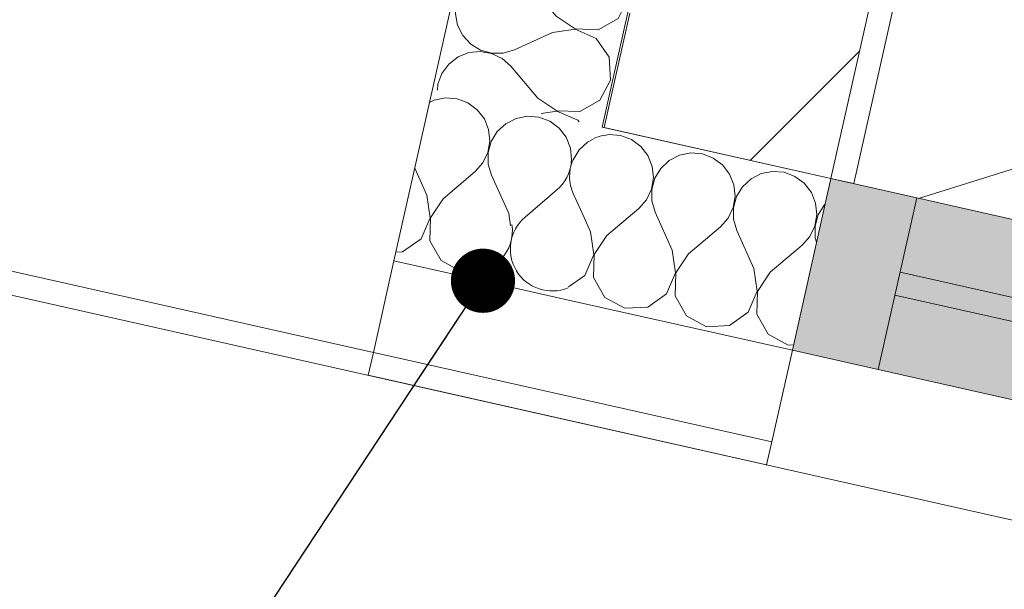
# Model space of a CAD drawing. Header units: millimetres. Extents: x -7145539 to -6664766, y 5874041 to 6141700.
# Tile 18 of 177: x -6941071 to -6940232, y 5892473 to 5892958. Entities that reach past the tile are written whole.
import ezdxf

# ---------------------------------------------------------------- set-up
doc = ezdxf.new("R2010")
doc.units = ezdxf.units.MM
doc.header["$MEASUREMENT"] = 0
for name, color, linetype, lineweight in [('0_Ном._пера__120', 7, 'Continuous', 0), ('АР-Стены_внешние_.АР_Ном._пера__1', 7, 'Continuous', 30), ('АР-Стены_внешние_.АР_Ном._пера__120', 7, 'Continuous', 15), ('АР-текст_наименование_Ном._пера__1', 7, 'Continuous', 0), ('АР-Чертеж-Размеры.АР_Ном._пера__1', 7, 'Continuous', 0), ('Окна Archicad_Ном._пера__1', 7, 'Continuous', 0), ('Окна Archicad_Ном._пера__120', 7, 'Continuous', 0)]:
    doc.layers.add(name, color=color, linetype=linetype, lineweight=lineweight)
for name, color, linetype in [('АР-Стены_внешние_.АР', 7, 'Continuous'), ('АР-Чертеж-Размеры.АР', 7, 'Continuous'), ('Окна Archicad', 7, 'Continuous')]:
    doc.layers.add(name, color=color, linetype=linetype)
doc.styles.add('РЎР“Р•РќР•Р\xa0Р\x98Р\xa0_РЎРўР\x98Р›Р¬_6', font='GOST_Common.ttf')
doc.dimstyles.new('СГЕНЕРИР_СТИЛЬ__10', dxfattribs={"dimtxt": 150, "dimasz": 142.5, "dimexe": 0.18, "dimexo": 10670.685182, "dimgap": 0, "dimtad": 1, "dimdec": 0, "dimzin": 0, "dimdsep": 46, "dimtxsty": 'РЎР“Р•РќР•Р\xa0Р\x98Р\xa0_РЎРўР\x98Р›Р¬_6', "dimblk": 'ARROWHEAD_6', "dimblk1": 'ARROWHEAD_6', "dimblk2": 'ARROWHEAD_6', "dimcen": 0.09, "dimclrd": 7, "dimclre": 7, "dimclrt": 7, "dimazin": 0, "dimtfac": 1, "dimtdec": 4, "dimtmove": 0, "dimatfit": 3, "dimfxl": 1, "dimtolj": 1, "dimtzin": 0, "dimarcsym": 0})
doc.dimstyles.new('СГЕНЕРИР_СТИЛЬ__11', dxfattribs={"dimtxt": 150, "dimasz": 142.5, "dimexe": 0.18, "dimexo": 10670.407976, "dimgap": 0, "dimtad": 1, "dimdec": 0, "dimzin": 0, "dimdsep": 46, "dimtxsty": 'РЎР“Р•РќР•Р\xa0Р\x98Р\xa0_РЎРўР\x98Р›Р¬_6', "dimblk": 'ARROWHEAD_6', "dimblk1": 'ARROWHEAD_6', "dimblk2": 'ARROWHEAD_6', "dimcen": 0.09, "dimclrd": 7, "dimclre": 7, "dimclrt": 7, "dimazin": 0, "dimtfac": 1, "dimtdec": 4, "dimtmove": 0, "dimatfit": 3, "dimfxl": 1, "dimtolj": 1, "dimtzin": 0, "dimarcsym": 0})
doc.dimstyles.new('СГЕНЕРИР_СТИЛЬ__16', dxfattribs={"dimtxt": 0.18, "dimasz": 109.44, "dimexe": 0.18, "dimexo": 0.0625, "dimgap": 0, "dimtad": 0, "dimtih": 1, "dimtoh": 1, "dimdec": 4, "dimzin": 0, "dimdsep": 46, "dimcen": 0.09, "dimadec": 0, "dimazin": 0, "dimtfac": 1, "dimtdec": 4, "dimtmove": 0, "dimatfit": 3, "dimldrblk": 'ARROWHEAD_11', "dimfxl": 1, "dimtolj": 1, "dimtzin": 0, "dimarcsym": 0})
pattern_1 = [(45, (-6321637.81, 6319297.94), (-111.369318, 111.369318), [0, -105, 0, -157.5]), (110, (-6321287.81, 6319297.94), (148.001588, 53.868173), [0, -77, 0, -133])]
pattern_2 = [(45, (-6321637.81, 6318947.94), (-127.279217, 127.279217), [])]

# ---------------------------------------------------------------- blocks, each defined once
blk = doc.blocks.new('*X1037', base_point=(-6321637.81, 6318947.94))
at = {"layer": 'АР-Стены_внешние_.АР_Ном._пера__1', "color": 7, "linetype": 'Continuous', "lineweight": 0}
for p, q in [((-6940689.49, 5892990.1), (-6940695.35, 5892982.18)), ((-6940684.6, 5892993.88), (-6940689.49, 5892990.1)), ((-6940695.35, 5892982.18), (-6940698.81, 5892972.95)), ((-6940613.61, 5892961.14), (-6940631.35, 5892981.92)), ((-6940698.81, 5892972.95), (-6940699.62, 5892963.13)), ((-6940560.92, 5892959.34), (-6940557.64, 5892965.37)), ((-6940699.62, 5892963.13), (-6940697.72, 5892953.46)), ((-6940613.61, 5892961.14), (-6940597.37, 5892950.32)), ((-6940577.86, 5892949.65), (-6940560.92, 5892959.34)), ((-6940697.72, 5892953.46), (-6940693.25, 5892944.68)), ((-6940597.43, 5892950.03), (-6940616.75, 5892947.2)), ((-6940579.52, 5892942.29), (-6940597.43, 5892950.03)), ((-6940597.37, 5892950.32), (-6940577.86, 5892949.65)), ((-6940693.25, 5892944.68), (-6940686.55, 5892937.46)), ((-6940616.75, 5892947.2), (-6940649.32, 5892932.55)), ((-6940568.34, 5892926.29), (-6940579.52, 5892942.29)), ((-6940678.4, 5892931.13), (-6940688.2, 5892930.1)), ((-6940686.55, 5892937.46), (-6940678.13, 5892932.34)), ((-6940668.69, 5892929.44), (-6940678.4, 5892931.13)), ((-6940678.13, 5892932.34), (-6940668.63, 5892929.72)), ((-6940658.78, 5892929.79), (-6940649.32, 5892932.55)), ((-6940697.35, 5892926.44), (-6940705.15, 5892920.41)), ((-6940688.2, 5892930.1), (-6940697.35, 5892926.44)), ((-6940659.82, 5892925.16), (-6940668.69, 5892929.44)), ((-6940668.63, 5892929.72), (-6940658.78, 5892929.79)), ((-6940652.45, 5892918.61), (-6940659.82, 5892925.16)), ((-6940567.25, 5892906.8), (-6940568.34, 5892926.29)), ((-6940705.15, 5892920.41), (-6940711, 5892912.48)), ((-6940629.27, 5892891.45), (-6940652.45, 5892918.61)), ((-6940711, 5892912.48), (-6940714.46, 5892903.26)), ((-6940576.57, 5892889.65), (-6940567.25, 5892906.8)), ((-6940714.46, 5892903.26), (-6940714.88, 5892898.19)), ((-6940629.27, 5892891.45), (-6940613.02, 5892880.62)), ((-6940593.52, 5892879.96), (-6940576.57, 5892889.65)), ((-6940613.02, 5892880.62), (-6940593.52, 5892879.96)), ((-6940613.09, 5892880.34), (-6940626.59, 5892878.36)), ((-6940595.17, 5892872.6), (-6940613.09, 5892880.34)), ((-6940594.09, 5892871.06), (-6940595.17, 5892872.6))]:
    blk.add_line(p, q, dxfattribs=at)
blk = doc.blocks.new('Стена_323_1', base_point=(-6940522.3, 5893090.67))
at = {"layer": 'АР-Стены_внешние_.АР_Ном._пера__1', "color": 7, "linetype": 'Continuous', "lineweight": 0, "flags": 128}
for points in [[(-6940697.14, 5892996.7), (-6940719.05, 5892899.13)], [(-6940572.7, 5892866.26), (-6940550.78, 5892963.83)]]:
    blk.add_lwpolyline(points, dxfattribs=at)
at = {"layer": 'АР-Стены_внешние_.АР', "color": 7, "lineweight": 0}
blk.add_blockref('*X1037', (-6321637.81, 6318947.94), dxfattribs=at)
blk = doc.blocks.new('Стена_335_1', base_point=(-6940400.32, 5893186.27))
at = {"layer": 'АР-Стены_внешние_.АР', "linetype": 'Continuous', "lineweight": 0, "true_color": 0x000000}
h = blk.add_hatch(dxfattribs=at)
h.set_pattern_fill('БЛОКИ_БЕТОННЫЕ_ЭФФЕКТИВН_78', color=18, style=0, pattern_type=2)
h.set_pattern_definition(pattern_2)
h.paths.add_polyline_path([(-6940475.97, 5893305.75), (-6940519.8, 5893110.61), (-6940280.84, 5893261.92)])
h = blk.add_hatch(dxfattribs=at)
h.set_pattern_fill('ШТУКАТУРКА__ГИПС_01_0001', color=18, style=0, pattern_type=2)
h.set_pattern_definition(pattern_1)
h.paths.add_polyline_path([(-6940276.45, 5893281.44), (-6940280.84, 5893261.92), (-6940256.94, 5893277.05)])
h = blk.add_hatch(dxfattribs=at)
h.set_pattern_fill('ШТУКАТУРКА__ГИПС_01_0001', color=18, style=0, pattern_type=2)
h.set_pattern_definition(pattern_1)
h.paths.add_polyline_path([(-6940280.84, 5893261.92), (-6940261.32, 5893257.54), (-6940256.94, 5893277.05)])
h = blk.add_hatch(dxfattribs=at)
h.set_pattern_fill('БЛОКИ_БЕТОННЫЕ_ЭФФЕКТИВН_78', color=18, style=0, pattern_type=2)
h.set_pattern_definition(pattern_2)
h.paths.add_polyline_path([(-6940519.8, 5893110.61), (-6940324.66, 5893066.78), (-6940280.84, 5893261.92)])
h = blk.add_hatch(dxfattribs=at)
h.set_pattern_fill('ШТУКАТУРКА__ГИПС_01_0001', color=18, style=0, pattern_type=2)
h.set_pattern_definition(pattern_1)
h.paths.add_polyline_path([(-6940280.84, 5893261.92), (-6940379.45, 5892822.85), (-6940359.93, 5892818.47), (-6940261.32, 5893257.54)])
h = blk.add_hatch(dxfattribs=at)
h.set_pattern_fill('БЛОКИ_БЕТОННЫЕ_ЭФФЕКТИВН_78', color=18, style=0, pattern_type=2)
h.set_pattern_definition(pattern_2)
h.paths.add_polyline_path([(-6940519.8, 5893110.61), (-6940574.59, 5892866.68), (-6940379.45, 5892822.85), (-6940324.66, 5893066.78)])
at = {"layer": 'АР-Стены_внешние_.АР_Ном._пера__1', "color": 7, "linetype": 'Continuous', "lineweight": 15}
for p, q in [((-6940280.84, 5893261.92), (-6940475.97, 5893305.75)), ((-6940324.66, 5893066.78), (-6940280.84, 5893261.92)), ((-6940379.45, 5892822.85), (-6940324.66, 5893066.78))]:
    blk.add_line(p, q, dxfattribs=at)
at = {"layer": 'АР-Стены_внешние_.АР_Ном._пера__1', "color": 7, "linetype": 'Continuous', "lineweight": 0, "flags": 128}
for points in [[(-6940359.93, 5892818.47), (-6940256.94, 5893277.05)], [(-6940256.94, 5893277.05), (-6940276.45, 5893281.44)], [(-6940359.93, 5892818.47), (-6940379.45, 5892822.85)]]:
    blk.add_lwpolyline(points, dxfattribs=at)
at = {"layer": 'АР-Стены_внешние_.АР_Ном._пера__1', "color": 7, "linetype": 'Continuous', "lineweight": 15, "flags": 128}
for points in [[(-6940519.8, 5893110.61), (-6940574.59, 5892866.68)], [(-6940379.45, 5892822.85), (-6940574.59, 5892866.68)]]:
    blk.add_lwpolyline(points, dxfattribs=at)
blk = doc.blocks.new('*X1070', base_point=(-6321637.81, 6318947.94))
at = {"layer": 'АР-Стены_внешние_.АР_Ном._пера__1', "color": 7, "linetype": 'Continuous', "lineweight": 0}
for p, q in [((-6940717.55, 5892889.66), (-6940721.65, 5892887.58)), ((-6940707.88, 5892891.57), (-6940717.55, 5892889.66)), ((-6940698.06, 5892890.75), (-6940707.88, 5892891.57)), ((-6940688.84, 5892887.29), (-6940698.06, 5892890.75)), ((-6940680.91, 5892881.44), (-6940688.84, 5892887.29)), ((-6940674.89, 5892873.64), (-6940680.91, 5892881.44)), ((-6940671.22, 5892864.49), (-6940674.89, 5892873.64)), ((-6940647.86, 5892874.01), (-6940656.64, 5892869.54)), ((-6940638.19, 5892875.91), (-6940647.86, 5892874.01)), ((-6940628.37, 5892875.1), (-6940638.19, 5892875.91)), ((-6940619.15, 5892871.64), (-6940628.37, 5892875.1)), ((-6940670.2, 5892854.69), (-6940671.22, 5892864.49)), ((-6940656.64, 5892869.54), (-6940663.87, 5892862.84)), ((-6940611.22, 5892865.78), (-6940619.15, 5892871.64)), ((-6940605.2, 5892857.98), (-6940611.22, 5892865.78)), ((-6940663.87, 5892862.84), (-6940668.98, 5892854.42)), ((-6940601.53, 5892848.84), (-6940605.2, 5892857.98)), ((-6940582.17, 5892856.32), (-6940586.95, 5892853.89)), ((-6940671.89, 5892844.98), (-6940670.2, 5892854.69)), ((-6940668.98, 5892854.42), (-6940671.61, 5892844.92)), ((-6940600.51, 5892839.04), (-6940601.53, 5892848.84)), ((-6940594.17, 5892847.19), (-6940599.29, 5892838.77)), ((-6940586.95, 5892853.89), (-6940594.17, 5892847.19)), ((-6940676.17, 5892836.11), (-6940671.89, 5892844.98)), ((-6940671.61, 5892844.92), (-6940671.53, 5892835.07)), ((-6940600.92, 5892836.64), (-6940600.51, 5892839.04)), ((-6940599.29, 5892838.77), (-6940599.45, 5892838.18)), ((-6940723.82, 5892808.69), (-6940734.19, 5892831.75)), ((-6940682.71, 5892828.74), (-6940676.17, 5892836.11)), ((-6940671.53, 5892835.07), (-6940668.77, 5892825.61)), ((-6940709.88, 5892805.56), (-6940682.71, 5892828.74)), ((-6940654.13, 5892793.04), (-6940668.77, 5892825.61)), ((-6940720.98, 5892789.38), (-6940723.82, 5892808.69)), ((-6940709.88, 5892805.56), (-6940720.7, 5892789.31)), ((-6940728.72, 5892771.46), (-6940720.98, 5892789.38)), ((-6940720.7, 5892789.31), (-6940721.37, 5892769.81)), ((-6940652.57, 5892782.45), (-6940654.13, 5892793.04)), ((-6940744.73, 5892760.29), (-6940728.72, 5892771.46)), ((-6940721.37, 5892769.81), (-6940711.68, 5892752.86)), ((-6940750.31, 5892759.97), (-6940744.73, 5892760.29)), ((-6940711.68, 5892752.86), (-6940694.53, 5892743.54)), ((-6940694.53, 5892743.54), (-6940689.38, 5892743.83))]:
    blk.add_line(p, q, dxfattribs=at)
blk = doc.blocks.new('*X1072', base_point=(-6321637.81, 6318947.94))
at = {"layer": 'АР-Стены_внешние_.АР_Ном._пера__1', "color": 7, "linetype": 'Continuous', "lineweight": 0}
for p, q in [((-6940640.19, 5892789.9), (-6940613.02, 5892813.09)), ((-6940589.92, 5892789.58), (-6940599.08, 5892809.96))]:
    blk.add_line(p, q, dxfattribs=at)
for centre, start, end in [((-6940566.51, 5892824.6), 102.47681, 114.83985), ((-6940636.2, 5892840.25), 310.47116, 354.67437), ((-6940566.51, 5892824.6), 157.91476, 204.21096), ((-6940617.01, 5892762.74), 130.47116, 292.4572), ((-6940686.7, 5892778.39), 264.20649, 8.54812)]:
    blk.add_arc(centre, 35.71, start, end, dxfattribs=at)
blk = doc.blocks.new('*X1073', base_point=(-6321637.81, 6318947.94))
at = {"layer": 'АР-Стены_внешние_.АР_Ном._пера__1', "color": 7, "linetype": 'Continuous', "lineweight": 0}
for p, q in [((-6940568.5, 5892860.26), (-6940574.3, 5892859.12)), ((-6940558.68, 5892859.45), (-6940568.5, 5892860.26)), ((-6940549.46, 5892855.98), (-6940558.68, 5892859.45)), ((-6940541.53, 5892850.13), (-6940549.46, 5892855.98)), ((-6940535.5, 5892842.33), (-6940541.53, 5892850.13)), ((-6940531.84, 5892833.18), (-6940535.5, 5892842.33)), ((-6940508.48, 5892842.7), (-6940517.26, 5892838.23)), ((-6940498.81, 5892844.61), (-6940508.48, 5892842.7)), ((-6940488.99, 5892843.79), (-6940498.81, 5892844.61)), ((-6940479.76, 5892840.33), (-6940488.99, 5892843.79)), ((-6940471.84, 5892834.48), (-6940479.76, 5892840.33)), ((-6940530.81, 5892823.38), (-6940531.84, 5892833.18)), ((-6940524.48, 5892831.53), (-6940529.6, 5892823.11)), ((-6940517.26, 5892838.23), (-6940524.48, 5892831.53)), ((-6940465.81, 5892826.68), (-6940471.84, 5892834.48)), ((-6940532.5, 5892813.68), (-6940530.81, 5892823.38)), ((-6940529.6, 5892823.11), (-6940532.22, 5892813.61)), ((-6940462.15, 5892817.53), (-6940465.81, 5892826.68)), ((-6940447.56, 5892822.58), (-6940454.79, 5892815.88)), ((-6940438.78, 5892827.05), (-6940447.56, 5892822.58)), ((-6940429.12, 5892828.95), (-6940438.78, 5892827.05)), ((-6940419.3, 5892828.14), (-6940429.12, 5892828.95)), ((-6940410.07, 5892824.68), (-6940419.3, 5892828.14)), ((-6940402.14, 5892818.82), (-6940410.07, 5892824.68)), ((-6940536.78, 5892804.8), (-6940532.5, 5892813.68)), ((-6940532.22, 5892813.61), (-6940532.15, 5892803.76)), ((-6940461.12, 5892807.73), (-6940462.15, 5892817.53)), ((-6940454.79, 5892815.88), (-6940459.91, 5892807.46)), ((-6940396.12, 5892811.02), (-6940402.14, 5892818.82)), ((-6940462.81, 5892798.02), (-6940461.12, 5892807.73)), ((-6940459.91, 5892807.46), (-6940462.53, 5892797.96)), ((-6940392.45, 5892801.88), (-6940396.12, 5892811.02)), ((-6940570.49, 5892774.25), (-6940543.33, 5892797.43)), ((-6940543.33, 5892797.43), (-6940536.78, 5892804.8)), ((-6940532.15, 5892803.76), (-6940529.39, 5892794.3)), ((-6940467.09, 5892789.15), (-6940462.81, 5892798.02)), ((-6940462.53, 5892797.96), (-6940462.46, 5892788.11)), ((-6940391.43, 5892792.08), (-6940392.45, 5892801.88)), ((-6940385.1, 5892800.23), (-6940390.22, 5892791.81)), ((-6940384.38, 5892800.89), (-6940385.1, 5892800.23)), ((-6940584.43, 5892777.38), (-6940589.92, 5892789.58)), ((-6940514.74, 5892761.73), (-6940529.39, 5892794.3)), ((-6940473.63, 5892781.78), (-6940467.09, 5892789.15)), ((-6940393.12, 5892782.37), (-6940391.43, 5892792.08)), ((-6940390.22, 5892791.81), (-6940392.84, 5892782.31)), ((-6940500.8, 5892758.6), (-6940473.63, 5892781.78)), ((-6940462.46, 5892788.11), (-6940459.7, 5892778.65)), ((-6940397.4, 5892773.49), (-6940393.12, 5892782.37)), ((-6940392.84, 5892782.31), (-6940392.77, 5892772.45)), ((-6940581.6, 5892758.07), (-6940584.43, 5892777.38)), ((-6940570.49, 5892774.25), (-6940581.32, 5892758.01)), ((-6940445.05, 5892746.08), (-6940459.7, 5892778.65)), ((-6940403.94, 5892766.13), (-6940397.4, 5892773.49)), ((-6940392.77, 5892772.45), (-6940391.64, 5892768.59)), ((-6940431.11, 5892742.94), (-6940403.94, 5892766.13)), ((-6940589.34, 5892740.15), (-6940581.6, 5892758.07)), ((-6940581.32, 5892758.01), (-6940581.98, 5892738.5)), ((-6940511.91, 5892742.42), (-6940514.74, 5892761.73)), ((-6940500.8, 5892758.6), (-6940511.62, 5892742.35)), ((-6940603.2, 5892730.48), (-6940589.34, 5892740.15)), ((-6940581.98, 5892738.5), (-6940572.29, 5892721.56)), ((-6940519.65, 5892724.5), (-6940511.91, 5892742.42)), ((-6940511.62, 5892742.35), (-6940512.29, 5892722.85)), ((-6940442.21, 5892726.76), (-6940445.05, 5892746.08)), ((-6940431.11, 5892742.94), (-6940441.93, 5892726.7)), ((-6940572.29, 5892721.56), (-6940555.14, 5892712.24)), ((-6940535.65, 5892713.33), (-6940519.65, 5892724.5)), ((-6940512.29, 5892722.85), (-6940502.6, 5892705.9)), ((-6940449.95, 5892708.85), (-6940442.21, 5892726.76)), ((-6940441.93, 5892726.7), (-6940442.6, 5892707.19)), ((-6940555.14, 5892712.24), (-6940535.65, 5892713.33)), ((-6940502.6, 5892705.9), (-6940485.45, 5892696.58)), ((-6940465.96, 5892697.67), (-6940449.95, 5892708.85)), ((-6940442.6, 5892707.19), (-6940432.91, 5892690.25)), ((-6940485.45, 5892696.58), (-6940465.96, 5892697.67)), ((-6940432.91, 5892690.25), (-6940415.76, 5892680.93)), ((-6940415.76, 5892680.93), (-6940411.27, 5892681.18))]:
    blk.add_line(p, q, dxfattribs=at)
blk = doc.blocks.new('Горизонтальное Многостворчатое Окно 23[37]_1', base_point=(-6321637.81, 6318947.94))
at = {"layer": 'Окна Archicad', "linetype": 'Continuous', "lineweight": 0, "true_color": 0xffffff}
for points in [[(-6940379.45, 5892822.85), (-6940412.32, 5892676.5), (-6940339.14, 5892660.06), (-6940306.27, 5892806.42)], [(-6940306.27, 5892806.42), (-6940339.14, 5892660.06), (-6939282.92, 5892422.83), (-6939250.05, 5892569.18)]]:
    blk.add_hatch(color=7, dxfattribs=at).paths.add_polyline_path(points)
at = {"layer": 'Окна Archicad_Ном._пера__1', "color": 7, "linetype": 'Continuous', "lineweight": 0}
for p, q in [((-6940412.32, 5892676.5), (-6940379.45, 5892822.85)), ((-6940412.32, 5892676.5), (-6940379.45, 5892822.85)), ((-6940429.85, 5892598.44), (-6940412.32, 5892676.5)), ((-6940429.85, 5892598.44), (-6940412.32, 5892676.5)), ((-6940434.23, 5892578.93), (-6940429.85, 5892598.44)), ((-6940434.23, 5892578.93), (-6940429.85, 5892598.44))]:
    blk.add_line(p, q, dxfattribs=at)
at = {"layer": 'Окна Archicad_Ном._пера__120', "color": 7, "linetype": 'Continuous', "lineweight": 0}
for p, q in [((-6940412.32, 5892676.5), (-6940379.45, 5892822.85)), ((-6940379.45, 5892822.85), (-6940306.27, 5892806.42)), ((-6940306.27, 5892806.42), (-6940339.14, 5892660.06)), ((-6940306.27, 5892806.42), (-6939250.05, 5892569.18)), ((-6940320.52, 5892743), (-6939264.29, 5892505.76)), ((-6939268.67, 5892486.25), (-6940324.9, 5892723.48)), ((-6940339.14, 5892660.06), (-6940412.32, 5892676.5)), ((-6940339.14, 5892660.06), (-6939282.92, 5892422.83))]:
    blk.add_line(p, q, dxfattribs=at)
blk = doc.blocks.new('Стена_336_1', base_point=(-6940577.08, 5892846.74))
at = {"layer": 'АР-Стены_внешние_.АР_Ном._пера__1', "color": 7, "linetype": 'Continuous', "lineweight": 0}
for p, q in [((-6940751.92, 5892752.78), (-6940693.38, 5892739.63)), ((-6940693.38, 5892739.63), (-6940605.57, 5892719.9)), ((-6940605.57, 5892719.9), (-6940412.32, 5892676.5)), ((-6940769.46, 5892674.72), (-6940757.75, 5892672.09)), ((-6940757.75, 5892672.09), (-6940429.85, 5892598.44))]:
    blk.add_line(p, q, dxfattribs=at)
at = {"layer": 'АР-Стены_внешние_.АР_Ном._пера__1', "color": 7, "linetype": 'Continuous', "lineweight": 0, "flags": 128}
for points in [[(-6940751.92, 5892752.78), (-6940719.05, 5892899.13)], [(-6940379.45, 5892822.85), (-6940572.7, 5892866.26)], [(-6940769.46, 5892674.72), (-6940751.92, 5892752.78)], [(-6940773.84, 5892655.21), (-6940769.46, 5892674.72)], [(-6940773.84, 5892655.21), (-6940434.23, 5892578.93)]]:
    blk.add_lwpolyline(points, dxfattribs=at)
at = {"layer": 'АР-Стены_внешние_.АР', "color": 7, "lineweight": 0}
for name in ['*X1070', '*X1072', '*X1073']:
    blk.add_blockref(name, (-6321637.81, 6318947.94), dxfattribs=at)
at = {"layer": 'Окна Archicad', "color": 7, "linetype": 'Continuous', "lineweight": 0}
blk.add_blockref('Горизонтальное Многостворчатое Окно 23[37]_1', (-6321637.81, 6318947.94), dxfattribs=at)
blk = doc.blocks.new('*D1286', base_point=(-6321637.81, 6318947.94))
at = {"layer": 'АР-Чертеж-Размеры.АР_Ном._пера__1', "color": 7, "linetype": 'Continuous', "lineweight": 0, "transparency": 16777216}
for p, q in [((-6940940.48, 5897740.14), (-6941053.97, 5897919.36)), ((-6940997.23, 5897829.75), (-6941435.5, 5895878.36)), ((-6941378.76, 5895788.75), (-6941492.24, 5895967.97)), ((-6941572.7, 5895909.17), (-6940947.78, 5895768.82)), ((-6941435.5, 5895878.36), (-6942092.98, 5892950.94))]:
    blk.add_line(p, q, dxfattribs=at)
at = {"layer": 'АР-Чертеж-Размеры.АР_Ном._пера__1', "color": 7, "lineweight": 0, "transparency": 16777216, "insert": (-6941297.89, 5896627.97), "char_height": 150, "attachment_point": 7, "rotation": 77.34172, "style": 'РЎР“Р•РќР•Р\xa0Р\x98Р\xa0_РЎРўР\x98Р›Р¬_6'}
blk.add_mtext('\\A1;{\\pql;\\fGOST Common|b0|i0|c204|p0;\\W1.000000;2\xa0000}', dxfattribs=at)
blk = doc.blocks.new('ARROWHEAD_6')
at = {"color": 0, "linetype": 'Continuous', "lineweight": 0}
for p, q in [((-0.5, -0.5), (0.5, 0.5)), ((0, 0), (-1, 0))]:
    blk.add_line(p, q, dxfattribs=at)
blk = doc.blocks.new('*D1287', base_point=(-6321637.81, 6318947.94))
at = {"layer": 'АР-Чертеж-Размеры.АР_Ном._пера__1', "color": 7, "linetype": 'Continuous', "lineweight": 0, "transparency": 16777216}
for p, q in [((-6941378.76, 5895788.75), (-6941492.24, 5895967.97)), ((-6941435.5, 5895878.36), (-6942092.98, 5892950.94)), ((-6942149.72, 5893040.55), (-6942036.24, 5892861.32)), ((-6942230.19, 5892981.75), (-6941605.26, 5892841.4)), ((-6942092.98, 5892950.94), (-6942117.63, 5892841.17))]:
    blk.add_line(p, q, dxfattribs=at)
at = {"layer": 'АР-Чертеж-Размеры.АР_Ном._пера__1', "color": 7, "lineweight": 0, "transparency": 16777216, "insert": (-6941845.76, 5894188.57), "char_height": 150, "attachment_point": 7, "rotation": 77.34172, "style": 'РЎР“Р•РќР•Р\xa0Р\x98Р\xa0_РЎРўР\x98Р›Р¬_6'}
blk.add_mtext('\\A1;{\\pql;\\fGOST Common|b0|i0|c204|p0;\\W1.000000;3\xa0000}', dxfattribs=at)
blk = doc.blocks.new('ARROWHEAD_11')
at = {"color": 0, "linetype": 'Continuous', "lineweight": 0}
blk.add_line((0, 0), (-1, 0), dxfattribs=at)
at = {"color": 0, "linetype": 'Continuous', "lineweight": 0, "const_width": 0.25, "flags": 128}
blk.add_lwpolyline([(-0.125, 0, 1), (0.125, 0, 1)], format="xyb", close=True, dxfattribs=at)

msp = doc.modelspace()

# ---------------------------------------------------------------- linework, layer by layer
at = {"layer": '0_Ном._пера__120', "color": 7, "linetype": 'Continuous', "lineweight": 0}
msp.add_line((-6940304.8, 5892805.88), (-6939248.21, 5893135.79), dxfattribs=at)
at = {"layer": 'АР-Стены_внешние_.АР_Ном._пера__120', "color": 7, "linetype": 'Continuous', "lineweight": 15}
for points in [[(-6916228.31, 5902971.95), (-6919760.25, 5903765.24), (-6919994.73, 5902721.31), (-6922951.55, 5903385.43), (-6922105.68, 5907151.45), (-6931032.53, 5909156.43), (-6931491.54, 5907112.78), (-6934526.41, 5907794.43), (-6934346.81, 5908594.07), (-6937888.47, 5909389.55), (-6941605.18, 5892841.93), (-6919612.69, 5887902.27)], [(-6940769.46, 5892674.72), (-6941581.28, 5892857.06), (-6941191.24, 5894593.62)]]:
    msp.add_lwpolyline(points, dxfattribs=at)

# ---------------------------------------------------------------- block references
at = {"layer": 'АР-Стены_внешние_.АР', "color": 7, "lineweight": 0}
for name, p in [('Стена_335_1', (-6940400.32, 5893186.27)), ('Стена_323_1', (-6940522.3, 5893090.67)), ('Стена_336_1', (-6940577.08, 5892846.74))]:
    msp.add_blockref(name, p, dxfattribs=at)

# ---------------------------------------------------------------- dimensions: what is measured, and where the dimension line sits
at = {"layer": 'АР-Чертеж-Размеры.АР', "color": 7, "linetype": 'Continuous', "lineweight": 0}
for base, p1, p2, dimstyle, picture, middle in [((-6941435.5, 5895878.36), (-6939468.4, 5897486.38), (-6939906.67, 5895534.99), 'СГЕНЕРИР_СТИЛЬ__11', '*D1286', (-6941314.68, 5896895.47)), ((-6942092.98, 5892950.94), (-6939906.67, 5895534.99), (-6940564.14, 5892607.57), 'СГЕНЕРИР_СТИЛЬ__10', '*D1287', (-6941862.55, 5894456.06))]:
    dim = msp.add_linear_dim(base=base, p1=p1, p2=p2, angle=257.34172, dimstyle=dimstyle, dxfattribs=at)
    dim.commit()
    dim.dimension.update_dxf_attribs({"geometry": picture, "text_midpoint": middle, "dimtype": 160, "text_rotation": 77.34172})

# ---------------------------------------------------------------- leaders
at = {"layer": 'АР-текст_наименование_Ном._пера__1', "color": 7, "linetype": 'Continuous', "lineweight": 0, "annotation_type": 0, "has_hookline": 1, "hookline_direction": 1, "text_width": 2542.18, "horizontal_direction": (0.975694, -0.219136, 0)}
msp.add_leader([(-6940676.07, 5892735.74), (-6941482.76, 5891515.2), (-6944263.86, 5892137.63)], dimstyle='СГЕНЕРИР_СТИЛЬ__16', dxfattribs=at)

doc.saveas('drawing.dxf')
